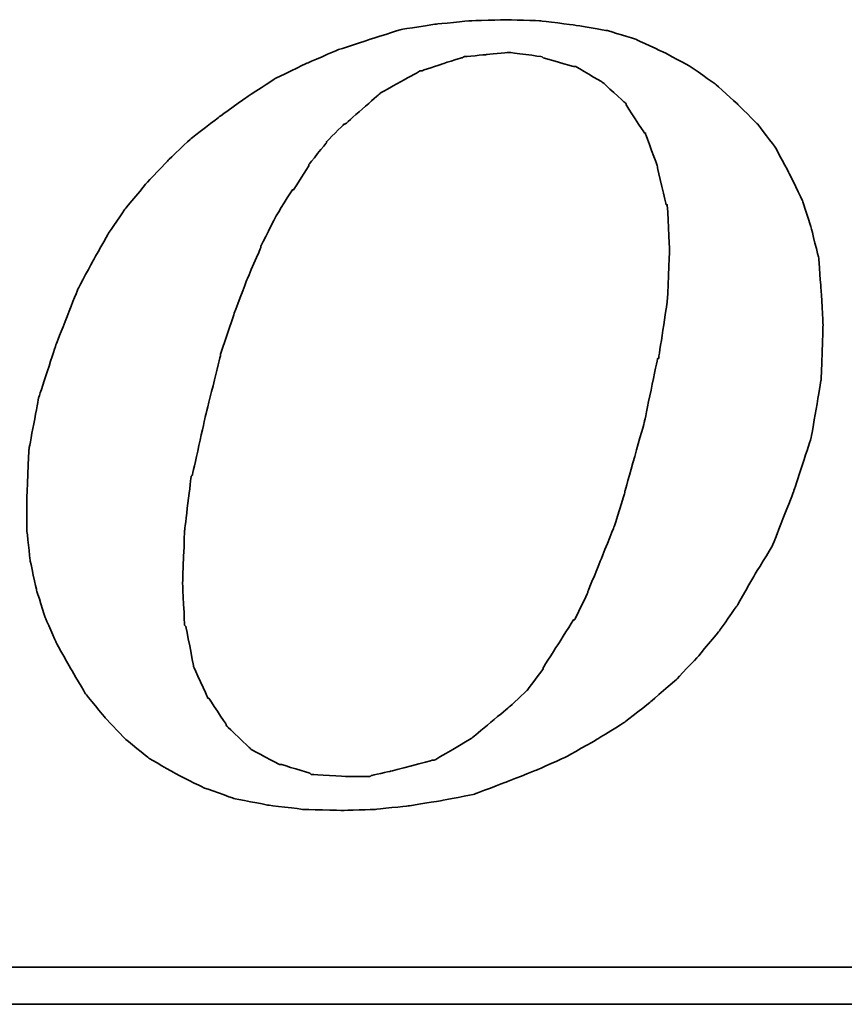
# Model space of a CAD drawing. Header units: millimetres. Extents: x 38 to 575, y 147 to 337.
# Tile 43 of 49: x 451.54 to 456.27, y 206.81 to 212.46. Entities that reach past the tile are written whole.
import ezdxf

# ---------------------------------------------------------------- set-up
doc = ezdxf.new("R2010")
doc.units = ezdxf.units.MM
doc.header["$LTSCALE"] = 0.15
doc.layers.add('DIM', color=4, linetype='CONTINUOUS')
doc.layers.add('layer 1', color=7, linetype='CONTINUOUS')

# ---------------------------------------------------------------- blocks, each defined once
blk = doc.blocks.new('TBI MOTION logo(完整正式版)')
at = {"layer": 'layer 1', "color": 22, "lineweight": 35}
for points, knots in [([(35.79625, -6.98375), (35.79625, -6.98375), (36.23125, -7.43875), (36.23125, -7.43875), (36.23125, -7.43875), (36.23125, -7.43875), (36.75625, -7.87125), (36.75625, -7.87125), (36.75625, -7.87125), (36.75625, -7.87125), (37.33125, -8.20375), (37.33125, -8.20375), (37.33125, -8.20375), (37.33125, -8.20375), (37.95625, -8.51875), (37.95625, -8.51875), (37.95625, -8.51875), (37.95625, -8.51875), (38.62625, -8.75875), (38.62625, -8.75875), (38.62625, -8.75875), (38.62625, -8.75875), (39.37125, -8.90375), (39.37125, -8.90375), (39.37125, -8.90375), (39.37125, -8.90375), (40.14125, -8.99875), (40.14125, -8.99875), (40.14125, -8.99875), (40.14125, -8.99875), (41.02625, -9.02375), (41.02625, -9.02375), (41.02625, -9.02375), (41.02625, -9.02375), (41.74625, -8.99875), (41.74625, -8.99875), (41.74625, -8.99875), (41.74625, -8.99875), (42.46625, -8.92375), (42.46625, -8.92375), (42.46625, -8.92375), (42.46625, -8.92375), (43.21125, -8.80625), (43.21125, -8.80625), (43.21125, -8.80625), (43.21125, -8.80625), (43.93125, -8.66375), (43.93125, -8.66375), (43.93125, -8.66375), (43.93125, -8.66375), (44.62625, -8.39875), (44.62625, -8.39875), (44.62625, -8.39875), (44.62625, -8.39875), (45.29625, -8.13375), (45.29625, -8.13375), (45.29625, -8.13375), (45.29625, -8.13375), (45.94625, -7.84375), (45.94625, -7.84375), (45.94625, -7.84375), (45.94625, -7.84375), (46.61625, -7.46375), (46.61625, -7.46375), (46.61625, -7.46375), (46.61625, -7.46375), (47.24125, -7.07875), (47.24125, -7.07875), (47.24125, -7.07875), (47.24125, -7.07875), (47.81625, -6.62375), (47.81625, -6.62375), (47.81625, -6.62375), (47.81625, -6.62375), (48.36875, -6.14375), (48.36875, -6.14375), (48.36875, -6.14375), (48.36875, -6.14375), (48.84625, -5.64125), (48.84625, -5.64125), (48.84625, -5.64125), (48.84625, -5.64125), (49.32625, -5.06375), (49.32625, -5.06375), (49.32625, -5.06375), (49.32625, -5.06375), (49.71125, -4.51374), (49.71125, -4.51374), (49.71125, -4.51374), (49.71125, -4.51374), (50.09625, -3.83874), (50.09625, -3.83874), (50.09625, -3.83874), (50.09625, -3.83874), (50.48125, -3.21374), (50.48125, -3.21374), (50.48125, -3.21374), (50.48125, -3.21374), (50.96125, -1.99125), (50.96125, -1.99125), (50.96125, -1.99125), (50.96125, -1.99125), (51.34375, -0.81875), (51.34375, -0.81875), (51.34375, -0.81875), (51.34375, -0.81875), (51.56125, 0.45624), (51.56125, 0.45624), (51.56125, 0.45624), (51.56125, 0.45624), (51.60625, 1.67624), (51.60625, 1.67624), (51.60625, 1.67624), (51.60625, 1.67624), (51.56125, 2.44625), (51.56125, 2.44625), (51.56125, 2.44625), (51.56125, 2.44625), (51.51125, 3.14125), (51.51125, 3.14125), (51.51125, 3.14125), (51.51125, 3.14125), (51.34375, 3.81125), (51.34375, 3.81125), (51.34375, 3.81125), (51.34375, 3.81125), (51.15125, 4.41125), (51.15125, 4.41125), (51.15125, 4.41125), (51.15125, 4.41125), (50.86125, 5.01125), (50.86125, 5.01125), (50.86125, 5.01125), (50.86125, 5.01125), (50.55125, 5.58875), (50.55125, 5.58875), (50.55125, 5.58875), (50.55125, 5.58875), (50.16625, 6.09125), (50.16625, 6.09125), (50.16625, 6.09125), (50.16625, 6.09125), (49.71125, 6.54875), (49.71125, 6.54875), (49.71125, 6.54875), (49.71125, 6.54875), (49.23125, 6.98125), (49.23125, 6.98125), (49.23125, 6.98125), (49.23125, 6.98125), (48.67875, 7.36625), (48.67875, 7.36625), (48.67875, 7.36625), (48.67875, 7.36625), (48.10375, 7.67625), (48.10375, 7.67625), (48.10375, 7.67625), (48.10375, 7.67625), (47.48125, 7.96375), (47.48125, 7.96375), (47.48125, 7.96375), (47.48125, 7.96375), (46.85625, 8.15625), (46.85625, 8.15625), (46.85625, 8.15625), (46.85625, 8.15625), (46.13625, 8.27624), (46.13625, 8.27624), (46.13625, 8.27624), (46.13625, 8.27624), (45.39125, 8.37125), (45.39125, 8.37125), (45.39125, 8.37125), (45.39125, 8.37125), (44.62625, 8.39624), (44.62625, 8.39624), (44.62625, 8.39624), (44.62625, 8.39624), (43.83625, 8.37125), (43.83625, 8.37125), (43.83625, 8.37125), (43.83625, 8.37125), (43.09125, 8.30125), (43.09125, 8.30125), (43.09125, 8.30125), (43.09125, 8.30125), (42.32125, 8.18125), (42.32125, 8.18125), (42.32125, 8.18125), (42.32125, 8.18125), (41.62875, 7.96375), (41.62875, 7.96375), (41.62875, 7.96375), (41.62875, 7.96375), (40.90625, 7.72625), (40.90625, 7.72625), (40.90625, 7.72625), (40.90625, 7.72625), (40.23624, 7.43625), (40.23624, 7.43625), (40.23624, 7.43625), (40.23624, 7.43625), (39.54124, 7.10125), (39.54124, 7.10125), (39.54124, 7.10125), (39.54124, 7.10125), (38.91625, 6.69125), (38.91625, 6.69125), (38.91625, 6.69125), (38.91625, 6.69125), (38.31625, 6.26125), (38.31625, 6.26125), (38.31625, 6.26125), (38.31625, 6.26125), (37.69125, 5.78125), (37.69125, 5.78125), (37.69125, 5.78125), (37.69125, 5.78125), (37.18625, 5.30125), (37.18625, 5.30125), (37.18625, 5.30125), (37.18625, 5.30125), (36.70625, 4.79624), (36.70625, 4.79624), (36.70625, 4.79624), (36.70625, 4.79624), (36.23125, 4.22125), (36.23125, 4.22125), (36.23125, 4.22125), (36.23125, 4.22125), (35.87124, 3.69375), (35.87124, 3.69375), (35.87124, 3.69375), (35.87124, 3.69375), (35.53125, 3.09125), (35.53125, 3.09125), (35.53125, 3.09125), (35.53125, 3.09125), (35.19875, 2.47125), (35.19875, 2.47125), (35.19875, 2.47125), (35.19875, 2.47125), (34.71625, 1.24625), (34.71625, 1.24625), (34.71625, 1.24625), (34.71625, 1.24625), (34.33125, 0.06874), (34.33125, 0.06874), (34.33125, 0.06874), (34.33125, 0.06874), (34.11625, -1.07875), (34.11625, -1.07875), (34.11625, -1.07875), (34.11625, -1.07875), (34.07125, -2.15875), (34.07125, -2.15875), (34.07125, -2.15875), (34.07125, -2.15875), (34.07125, -2.85375), (34.07125, -2.85375), (34.07125, -2.85375), (34.07125, -2.85375), (34.14125, -3.50375), (34.14125, -3.50375), (34.14125, -3.50375), (34.14125, -3.50375), (34.28625, -4.17375), (34.28625, -4.17375), (34.28625, -4.17375), (34.28625, -4.17375), (34.47625, -4.77624), (34.47625, -4.77624), (34.47625, -4.77624), (34.47625, -4.77624), (34.71625, -5.32625), (34.71625, -5.32625), (34.71625, -5.32625), (34.71625, -5.32625), (35.05375, -5.92875), (35.05375, -5.92875), (35.05375, -5.92875), (35.05375, -5.92875), (35.36375, -6.45375), (35.36375, -6.45375), (35.36375, -6.45375), (35.36375, -6.45375), (35.79625, -6.98375), (35.79625, -6.98375)], [0, 0, 0, 0, 0.01388889, 0.01388889, 0.01388889, 0.0138889, 0.02777778, 0.02777778, 0.02777778, 0.02777779, 0.04166667, 0.04166667, 0.04166667, 0.04166668, 0.05555556, 0.05555556, 0.05555556, 0.05555557, 0.06944444, 0.06944444, 0.06944444, 0.06944445, 0.08333333, 0.08333333, 0.08333333, 0.08333334, 0.09722222, 0.09722222, 0.09722222, 0.09722223, 0.11111111, 0.11111111, 0.11111111, 0.11111112, 0.125, 0.125, 0.125, 0.12500001, 0.13888889, 0.13888889, 0.13888889, 0.1388889, 0.15277778, 0.15277778, 0.15277778, 0.15277779, 0.16666667, 0.16666667, 0.16666667, 0.16666668, 0.18055556, 0.18055556, 0.18055556, 0.18055557, 0.19444444, 0.19444444, 0.19444444, 0.19444445, 0.20833333, 0.20833333, 0.20833333, 0.20833334, 0.22222222, 0.22222222, 0.22222222, 0.22222223, 0.23611111, 0.23611111, 0.23611111, 0.23611112, 0.25, 0.25, 0.25, 0.25000001, 0.26388889, 0.26388889, 0.26388889, 0.2638889, 0.27777778, 0.27777778, 0.27777778, 0.27777779, 0.29166667, 0.29166667, 0.29166667, 0.29166668, 0.30555556, 0.30555556, 0.30555556, 0.30555557, 0.31944444, 0.31944444, 0.31944444, 0.31944445, 0.33333333, 0.33333333, 0.33333333, 0.33333334, 0.34722222, 0.34722222, 0.34722222, 0.34722223, 0.36111111, 0.36111111, 0.36111111, 0.36111112, 0.375, 0.375, 0.375, 0.37500001, 0.38888889, 0.38888889, 0.38888889, 0.3888889, 0.40277778, 0.40277778, 0.40277778, 0.40277779, 0.41666667, 0.41666667, 0.41666667, 0.41666668, 0.43055556, 0.43055556, 0.43055556, 0.43055557, 0.44444444, 0.44444444, 0.44444444, 0.44444445, 0.45833333, 0.45833333, 0.45833333, 0.45833334, 0.47222222, 0.47222222, 0.47222222, 0.47222223, 0.48611111, 0.48611111, 0.48611111, 0.48611112, 0.5, 0.5, 0.5, 0.50000001, 0.51388889, 0.51388889, 0.51388889, 0.5138889, 0.52777778, 0.52777778, 0.52777778, 0.52777779, 0.54166667, 0.54166667, 0.54166667, 0.54166668, 0.55555556, 0.55555556, 0.55555556, 0.55555557, 0.56944444, 0.56944444, 0.56944444, 0.56944445, 0.58333333, 0.58333333, 0.58333333, 0.58333334, 0.59722222, 0.59722222, 0.59722222, 0.59722223, 0.61111111, 0.61111111, 0.61111111, 0.61111112, 0.625, 0.625, 0.625, 0.62500001, 0.63888889, 0.63888889, 0.63888889, 0.6388889, 0.65277778, 0.65277778, 0.65277778, 0.65277779, 0.66666667, 0.66666667, 0.66666667, 0.66666668, 0.68055556, 0.68055556, 0.68055556, 0.68055557, 0.69444444, 0.69444444, 0.69444444, 0.69444445, 0.70833333, 0.70833333, 0.70833333, 0.70833334, 0.72222222, 0.72222222, 0.72222222, 0.72222223, 0.73611111, 0.73611111, 0.73611111, 0.73611112, 0.75, 0.75, 0.75, 0.75000001, 0.76388889, 0.76388889, 0.76388889, 0.7638889, 0.77777778, 0.77777778, 0.77777778, 0.77777779, 0.79166667, 0.79166667, 0.79166667, 0.79166668, 0.80555556, 0.80555556, 0.80555556, 0.80555557, 0.81944444, 0.81944444, 0.81944444, 0.81944445, 0.83333333, 0.83333333, 0.83333333, 0.83333334, 0.84722222, 0.84722222, 0.84722222, 0.84722223, 0.86111111, 0.86111111, 0.86111111, 0.86111112, 0.875, 0.875, 0.875, 0.87500001, 0.88888889, 0.88888889, 0.88888889, 0.8888889, 0.90277778, 0.90277778, 0.90277778, 0.90277779, 0.91666667, 0.91666667, 0.91666667, 0.91666668, 0.93055556, 0.93055556, 0.93055556, 0.93055557, 0.94444444, 0.94444444, 0.94444444, 0.94444445, 0.95833333, 0.95833333, 0.95833333, 0.95833334, 0.97222222, 0.97222222, 0.97222222, 0.97222223, 0.98611111, 0.98611111, 0.98611111, 0.98611112, 1, 1, 1, 1]), ([(38.33875, 1.03124), (38.33875, 1.03124), (38.62625, 1.89625), (38.62625, 1.89625), (38.62625, 1.89625), (38.62625, 1.89625), (38.91625, 2.66375), (38.91625, 2.66375), (38.91625, 2.66375), (38.91625, 2.66375), (39.22625, 3.38125), (39.22625, 3.38125), (39.22625, 3.38125), (39.22625, 3.38125), (39.22625, 3.40624), (39.22625, 3.40624), (39.22625, 3.40624), (39.22625, 3.40624), (39.56124, 4.07624), (39.56124, 4.07624), (39.56124, 4.07624), (39.56124, 4.07624), (39.92125, 4.65125), (39.92125, 4.65125), (39.92125, 4.65125), (39.92125, 4.65125), (39.94625, 4.65125), (39.94625, 4.65125), (39.94625, 4.65125), (39.94625, 4.65125), (40.28125, 5.17875), (40.28125, 5.17875), (40.28125, 5.17875), (40.28125, 5.17875), (40.28125, 5.20375), (40.28125, 5.20375), (40.28125, 5.20375), (40.28125, 5.20375), (40.66875, 5.68625), (40.66875, 5.68625), (40.66875, 5.68625), (40.66875, 5.68625), (40.66875, 5.70625), (40.66875, 5.70625), (40.66875, 5.70625), (40.66875, 5.70625), (41.05124, 6.09125), (41.05124, 6.09125), (41.05124, 6.09125), (41.05124, 6.09125), (41.07625, 6.09125), (41.07625, 6.09125), (41.07625, 6.09125), (41.07625, 6.09125), (41.84125, 6.76625), (41.84125, 6.76625), (41.84125, 6.76625), (41.84125, 6.76625), (41.86625, 6.78625), (41.86625, 6.78625), (41.86625, 6.78625), (41.86625, 6.78625), (42.73125, 7.26624), (42.73125, 7.26624), (42.73125, 7.26624), (42.73125, 7.26624), (42.75625, 7.26624), (42.75625, 7.26624), (42.75625, 7.26624), (42.75625, 7.26624), (43.18625, 7.41125), (43.18625, 7.41125), (43.18625, 7.41125), (43.18625, 7.41125), (43.64125, 7.55625), (43.64125, 7.55625), (43.64125, 7.55625), (43.64125, 7.55625), (43.66625, 7.55625), (43.66625, 7.55625), (43.66625, 7.55625), (43.66625, 7.55625), (43.69125, 7.58124), (43.69125, 7.58124), (43.69125, 7.58124), (43.69125, 7.58124), (44.19125, 7.62625), (44.19125, 7.62625), (44.19125, 7.62625), (44.19125, 7.62625), (44.67125, 7.67625), (44.67125, 7.67625), (44.67125, 7.67625), (44.67125, 7.67625), (44.69625, 7.67625), (44.69625, 7.67625), (44.69625, 7.67625), (44.69625, 7.67625), (45.41875, 7.58124), (45.41875, 7.58124), (45.41875, 7.58124), (45.41875, 7.58124), (45.44125, 7.55625), (45.44125, 7.55625), (45.44125, 7.55625), (45.44125, 7.55625), (46.11125, 7.36625), (46.11125, 7.36625), (46.11125, 7.36625), (46.11125, 7.36625), (46.13625, 7.36625), (46.13625, 7.36625), (46.13625, 7.36625), (46.13625, 7.36625), (46.15875, 7.36625), (46.15875, 7.36625), (46.15875, 7.36625), (46.15875, 7.36625), (46.73625, 7.02624), (46.73625, 7.02624), (46.73625, 7.02624), (46.73625, 7.02624), (46.76125, 7.00624), (46.76125, 7.00624), (46.76125, 7.00624), (46.76125, 7.00624), (47.24125, 6.57124), (47.24125, 6.57124), (47.24125, 6.57124), (47.24125, 6.57124), (47.26625, 6.54875), (47.26625, 6.54875), (47.26625, 6.54875), (47.26625, 6.54875), (47.26625, 6.52375), (47.26625, 6.52375), (47.26625, 6.52375), (47.26625, 6.52375), (47.67375, 5.89875), (47.67375, 5.89875), (47.67375, 5.89875), (47.67375, 5.89875), (47.69625, 5.89875), (47.69625, 5.89875), (47.69625, 5.89875), (47.69625, 5.89875), (47.69625, 5.87625), (47.69625, 5.87625), (47.69625, 5.87625), (47.69625, 5.87625), (47.96125, 5.15625), (47.96125, 5.15625), (47.96125, 5.15625), (47.96125, 5.15625), (47.96125, 5.13125), (47.96125, 5.13125), (47.96125, 5.13125), (47.96125, 5.13125), (48.15125, 4.31875), (48.15125, 4.31875), (48.15125, 4.31875), (48.15125, 4.31875), (48.17625, 4.31875), (48.17625, 4.31875), (48.17625, 4.31875), (48.17625, 4.31875), (48.17625, 4.29125), (48.17625, 4.29125), (48.17625, 4.29125), (48.17625, 4.29125), (48.22625, 3.33125), (48.22625, 3.33125), (48.22625, 3.33125), (48.22625, 3.33125), (48.22625, 3.30875), (48.22625, 3.30875), (48.22625, 3.30875), (48.22625, 3.30875), (48.17625, 2.20624), (48.17625, 2.20624), (48.17625, 2.20624), (48.17625, 2.20624), (48.17625, 2.18124), (48.17625, 2.18124), (48.17625, 2.18124), (48.17625, 2.18124), (47.98375, 0.93624), (47.98375, 0.93624), (47.98375, 0.93624), (47.98375, 0.93624), (47.96125, 0.93624), (47.96125, 0.93624), (47.96125, 0.93624), (47.96125, 0.93624), (47.67375, -0.45874), (47.67375, -0.45874), (47.67375, -0.45874), (47.67375, -0.45874), (47.24125, -1.99125), (47.24125, -1.99125), (47.24125, -1.99125), (47.24125, -1.99125), (47.24125, -2.01874), (47.24125, -2.01874), (47.24125, -2.01874), (47.24125, -2.01874), (47.00125, -2.78375), (47.00125, -2.78375), (47.00125, -2.78375), (47.00125, -2.78375), (46.71125, -3.50375), (46.71125, -3.50375), (46.71125, -3.50375), (46.71125, -3.50375), (46.42625, -4.19875), (46.42625, -4.19875), (46.42625, -4.19875), (46.42625, -4.19875), (46.42625, -4.22375), (46.42625, -4.22375), (46.42625, -4.22375), (46.42625, -4.22375), (46.13625, -4.82374), (46.13625, -4.82374), (46.13625, -4.82374), (46.13625, -4.82374), (46.11125, -4.82374), (46.11125, -4.82374), (46.11125, -4.82374), (46.11125, -4.82374), (45.77625, -5.35125), (45.77625, -5.35125), (45.77625, -5.35125), (45.77625, -5.35125), (45.44125, -5.87875), (45.44125, -5.87875), (45.44125, -5.87875), (45.44125, -5.87875), (45.44125, -5.90375), (45.44125, -5.90375), (45.44125, -5.90375), (45.44125, -5.90375), (45.10625, -6.35875), (45.10625, -6.35875), (45.10625, -6.35875), (45.10625, -6.35875), (45.08125, -6.38375), (45.08125, -6.38375), (45.08125, -6.38375), (45.08125, -6.38375), (44.69625, -6.74375), (44.69625, -6.74375), (44.69625, -6.74375), (44.69625, -6.74375), (43.88375, -7.41625), (43.88375, -7.41625), (43.88375, -7.41625), (43.88375, -7.41625), (43.85625, -7.43875), (43.85625, -7.43875), (43.85625, -7.43875), (43.85625, -7.43875), (43.04125, -7.91875), (43.04125, -7.91875), (43.04125, -7.91875), (43.04125, -7.91875), (43.01625, -7.91875), (43.01625, -7.91875), (43.01625, -7.91875), (43.01625, -7.91875), (42.99625, -7.91875), (42.99625, -7.91875), (42.99625, -7.91875), (42.99625, -7.91875), (42.08125, -8.15875), (42.08125, -8.15875), (42.08125, -8.15875), (42.08125, -8.15875), (41.65125, -8.25625), (41.65125, -8.25625), (41.65125, -8.25625), (41.65125, -8.25625), (41.62875, -8.27875), (41.62875, -8.27875), (41.62875, -8.27875), (41.62875, -8.27875), (41.60125, -8.27875), (41.60125, -8.27875), (41.60125, -8.27875), (41.60125, -8.27875), (41.12125, -8.27875), (41.12125, -8.27875), (41.12125, -8.27875), (41.12125, -8.27875), (40.35624, -8.23125), (40.35624, -8.23125), (40.35624, -8.23125), (40.35624, -8.23125), (40.33125, -8.23125), (40.33125, -8.23125), (40.33125, -8.23125), (40.33125, -8.23125), (40.30625, -8.20375), (40.30625, -8.20375), (40.30625, -8.20375), (40.30625, -8.20375), (39.68375, -8.01375), (39.68375, -8.01375), (39.68375, -8.01375), (39.68375, -8.01375), (39.66124, -8.01375), (39.66124, -8.01375), (39.66124, -8.01375), (39.66124, -8.01375), (39.63625, -8.01375), (39.63625, -8.01375), (39.63625, -8.01375), (39.63625, -8.01375), (39.01125, -7.67875), (39.01125, -7.67875), (39.01125, -7.67875), (39.01125, -7.67875), (38.98875, -7.65375), (38.98875, -7.65375), (38.98875, -7.65375), (38.98875, -7.65375), (38.48625, -7.17375), (38.48625, -7.17375), (38.48625, -7.17375), (38.48625, -7.17375), (38.45875, -7.14875), (38.45875, -7.14875), (38.45875, -7.14875), (38.45875, -7.14875), (38.45875, -7.12875), (38.45875, -7.12875), (38.45875, -7.12875), (38.45875, -7.12875), (38.07625, -6.54875), (38.07625, -6.54875), (38.07625, -6.54875), (38.07625, -6.54875), (38.05125, -6.54875), (38.05125, -6.54875), (38.05125, -6.54875), (38.05125, -6.54875), (38.05125, -6.52875), (38.05125, -6.52875), (38.05125, -6.52875), (38.05125, -6.52875), (37.74125, -5.85375), (37.74125, -5.85375), (37.74125, -5.85375), (37.74125, -5.85375), (37.74125, -5.82875), (37.74125, -5.82875), (37.74125, -5.82875), (37.74125, -5.82875), (37.57375, -4.96875), (37.57375, -4.96875), (37.57375, -4.96875), (37.57375, -4.96875), (37.54625, -4.94375), (37.54625, -4.94375), (37.54625, -4.94375), (37.54625, -4.94375), (37.50125, -4.03375), (37.50125, -4.03375), (37.50125, -4.03375), (37.50125, -4.03375), (37.50125, -4.00875), (37.50125, -4.00875), (37.50125, -4.00875), (37.50125, -4.00875), (37.54625, -2.85375), (37.54625, -2.85375), (37.54625, -2.85375), (37.54625, -2.85375), (37.69125, -1.65875), (37.69125, -1.65875), (37.69125, -1.65875), (37.69125, -1.65875), (37.71624, -1.63375), (37.71624, -1.63375), (37.71624, -1.63375), (37.71624, -1.63375), (38.00375, -0.33875), (38.00375, -0.33875), (38.00375, -0.33875), (38.00375, -0.33875), (38.33875, 1.00624), (38.33875, 1.00624), (38.33875, 1.00624), (38.33875, 1.00624), (38.33875, 1.03124), (38.33875, 1.03124)], [0, 0, 0, 0, 0.01010101, 0.01010101, 0.01010101, 0.01010102, 0.02020202, 0.02020202, 0.02020202, 0.02020203, 0.03030303, 0.03030303, 0.03030303, 0.03030304, 0.04040404, 0.04040404, 0.04040404, 0.04040405, 0.05050505, 0.05050505, 0.05050505, 0.05050506, 0.06060606, 0.06060606, 0.06060606, 0.06060607, 0.07070707, 0.07070707, 0.07070707, 0.07070708, 0.08080808, 0.08080808, 0.08080808, 0.08080809, 0.09090909, 0.09090909, 0.09090909, 0.0909091, 0.1010101, 0.1010101, 0.1010101, 0.10101011, 0.11111111, 0.11111111, 0.11111111, 0.11111112, 0.12121212, 0.12121212, 0.12121212, 0.12121213, 0.13131313, 0.13131313, 0.13131313, 0.13131314, 0.14141414, 0.14141414, 0.14141414, 0.14141415, 0.15151515, 0.15151515, 0.15151515, 0.15151516, 0.16161616, 0.16161616, 0.16161616, 0.16161617, 0.17171717, 0.17171717, 0.17171717, 0.17171718, 0.18181818, 0.18181818, 0.18181818, 0.18181819, 0.19191919, 0.19191919, 0.19191919, 0.1919192, 0.2020202, 0.2020202, 0.2020202, 0.20202021, 0.21212121, 0.21212121, 0.21212121, 0.21212122, 0.22222222, 0.22222222, 0.22222222, 0.22222223, 0.23232323, 0.23232323, 0.23232323, 0.23232324, 0.24242424, 0.24242424, 0.24242424, 0.24242425, 0.25252525, 0.25252525, 0.25252525, 0.25252526, 0.26262626, 0.26262626, 0.26262626, 0.26262627, 0.27272727, 0.27272727, 0.27272727, 0.27272728, 0.28282828, 0.28282828, 0.28282828, 0.28282829, 0.29292929, 0.29292929, 0.29292929, 0.2929293, 0.3030303, 0.3030303, 0.3030303, 0.30303031, 0.31313131, 0.31313131, 0.31313131, 0.31313132, 0.32323232, 0.32323232, 0.32323232, 0.32323233, 0.33333333, 0.33333333, 0.33333333, 0.33333334, 0.34343434, 0.34343434, 0.34343434, 0.34343435, 0.35353535, 0.35353535, 0.35353535, 0.35353536, 0.36363636, 0.36363636, 0.36363636, 0.36363637, 0.37373737, 0.37373737, 0.37373737, 0.37373738, 0.38383838, 0.38383838, 0.38383838, 0.38383839, 0.39393939, 0.39393939, 0.39393939, 0.3939394, 0.4040404, 0.4040404, 0.4040404, 0.40404041, 0.41414141, 0.41414141, 0.41414141, 0.41414142, 0.42424242, 0.42424242, 0.42424242, 0.42424243, 0.43434343, 0.43434343, 0.43434343, 0.43434344, 0.44444444, 0.44444444, 0.44444444, 0.44444445, 0.45454545, 0.45454545, 0.45454545, 0.45454546, 0.46464646, 0.46464646, 0.46464646, 0.46464647, 0.47474747, 0.47474747, 0.47474747, 0.47474748, 0.48484848, 0.48484848, 0.48484848, 0.48484849, 0.49494949, 0.49494949, 0.49494949, 0.4949495, 0.50505051, 0.50505051, 0.50505051, 0.50505052, 0.51515152, 0.51515152, 0.51515152, 0.51515153, 0.52525253, 0.52525253, 0.52525253, 0.52525254, 0.53535354, 0.53535354, 0.53535354, 0.53535355, 0.54545455, 0.54545455, 0.54545455, 0.54545456, 0.55555556, 0.55555556, 0.55555556, 0.55555557, 0.56565657, 0.56565657, 0.56565657, 0.56565658, 0.57575758, 0.57575758, 0.57575758, 0.57575759, 0.58585859, 0.58585859, 0.58585859, 0.5858586, 0.5959596, 0.5959596, 0.5959596, 0.59595961, 0.60606061, 0.60606061, 0.60606061, 0.60606062, 0.61616162, 0.61616162, 0.61616162, 0.61616163, 0.62626263, 0.62626263, 0.62626263, 0.62626264, 0.63636364, 0.63636364, 0.63636364, 0.63636365, 0.64646465, 0.64646465, 0.64646465, 0.64646466, 0.65656566, 0.65656566, 0.65656566, 0.65656567, 0.66666667, 0.66666667, 0.66666667, 0.66666668, 0.67676768, 0.67676768, 0.67676768, 0.67676769, 0.68686869, 0.68686869, 0.68686869, 0.6868687, 0.6969697, 0.6969697, 0.6969697, 0.69696971, 0.70707071, 0.70707071, 0.70707071, 0.70707072, 0.71717172, 0.71717172, 0.71717172, 0.71717173, 0.72727273, 0.72727273, 0.72727273, 0.72727274, 0.73737374, 0.73737374, 0.73737374, 0.73737375, 0.74747475, 0.74747475, 0.74747475, 0.74747476, 0.75757576, 0.75757576, 0.75757576, 0.75757577, 0.76767677, 0.76767677, 0.76767677, 0.76767678, 0.77777778, 0.77777778, 0.77777778, 0.77777779, 0.78787879, 0.78787879, 0.78787879, 0.7878788, 0.7979798, 0.7979798, 0.7979798, 0.79797981, 0.80808081, 0.80808081, 0.80808081, 0.80808082, 0.81818182, 0.81818182, 0.81818182, 0.81818183, 0.82828283, 0.82828283, 0.82828283, 0.82828284, 0.83838384, 0.83838384, 0.83838384, 0.83838385, 0.84848485, 0.84848485, 0.84848485, 0.84848486, 0.85858586, 0.85858586, 0.85858586, 0.85858587, 0.86868687, 0.86868687, 0.86868687, 0.86868688, 0.87878788, 0.87878788, 0.87878788, 0.87878789, 0.88888889, 0.88888889, 0.88888889, 0.8888889, 0.8989899, 0.8989899, 0.8989899, 0.89898991, 0.90909091, 0.90909091, 0.90909091, 0.90909092, 0.91919192, 0.91919192, 0.91919192, 0.91919193, 0.92929293, 0.92929293, 0.92929293, 0.92929294, 0.93939394, 0.93939394, 0.93939394, 0.93939395, 0.94949495, 0.94949495, 0.94949495, 0.94949496, 0.95959596, 0.95959596, 0.95959596, 0.95959597, 0.96969697, 0.96969697, 0.96969697, 0.96969698, 0.97979798, 0.97979798, 0.97979798, 0.97979799, 0.98989899, 0.98989899, 0.98989899, 0.989899, 1, 1, 1, 1]), ([(75.90875, -9.47875), (75.90875, -9.47875), (75.90875, -12.28625), (75.90875, -12.28625), (75.90875, -12.28625), (75.90875, -12.28625), (75.90875, -12.47875), (75.90875, -12.47875), (75.90875, -12.47875), (75.90875, -12.47875), (75.71625, -12.47875), (75.71625, -12.47875), (75.71625, -12.47875), (75.71625, -12.47875), (-88.32875, -12.47875), (-88.32875, -12.47875), (-88.32875, -12.47875), (-88.32875, -12.47875), (-88.32875, -13.29375), (-88.32875, -13.29375), (-88.32875, -13.29375), (-88.32875, -13.29375), (82.89125, -13.29375), (82.89125, -13.29375), (82.89125, -13.29375), (82.89125, -13.29375), (75.90875, -9.47875), (75.90875, -9.47875)], [0, 0, 0, 0, 0.14285714, 0.14285714, 0.14285714, 0.14285715, 0.28571429, 0.28571429, 0.28571429, 0.2857143, 0.42857143, 0.42857143, 0.42857143, 0.42857144, 0.57142857, 0.57142857, 0.57142857, 0.57142858, 0.71428571, 0.71428571, 0.71428571, 0.71428572, 0.85714286, 0.85714286, 0.85714286, 0.85714287, 1, 1, 1, 1])]:
    blk.add_open_spline(points, degree=3, knots=knots, dxfattribs=at)

msp = doc.modelspace()

# ---------------------------------------------------------------- block references
at = {"layer": 'DIM', "color": 0, "xscale": 0.2606204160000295, "yscale": 0.2606204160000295, "zscale": 0.2606204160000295}
msp.add_blockref('TBI MOTION logo(完整正式版)', (442.6981, 210.2731), dxfattribs=at)

doc.saveas('drawing.dxf')
